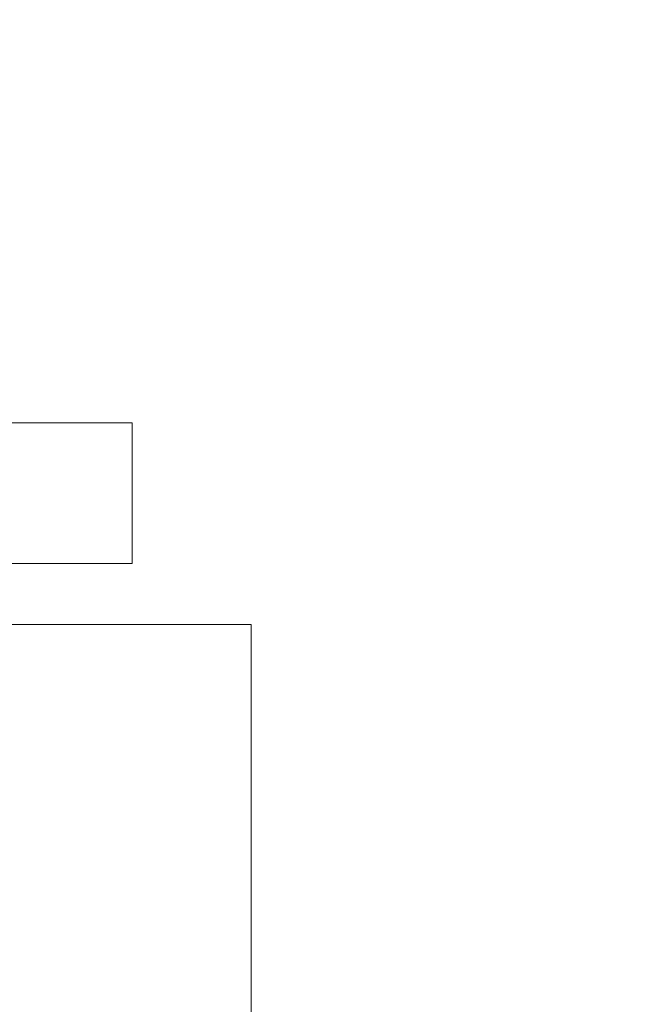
# Model space of a CAD drawing. Header units: inches. Extents: x 4 to 131, y 11 to 81.
# Tile 24 of 44: x 47.241 to 47.568, y 20.974 to 21.492. Entities that reach past the tile are written whole.
import ezdxf

# ---------------------------------------------------------------- set-up
doc = ezdxf.new("R2010")
doc.units = ezdxf.units.IN
doc.header["$LTSCALE"] = 8
doc.header["$MEASUREMENT"] = 0
doc.layers.add('Symbol (ANSI)', color=7, linetype='Continuous', lineweight=18)
doc.layers.add('Visible (ANSI)', color=7, linetype='Continuous', lineweight=13)
doc.styles.add('Note Text (ANSI)', font='RomanS.shx')
doc.dimstyles.new('Default (ANSI)$7', dxfattribs={"dimscale": 8, "dimtxt": 0.12, "dimasz": 0.098425, "dimexe": 0.125, "dimexo": 0.0625, "dimgap": 0.031496, "dimtad": 0, "dimtih": 1, "dimtoh": 1, "dimdec": 3, "dimrnd": 1e-08, "dimzin": 0, "dimdsep": 46, "dimtxsty": 'Note Text (ANSI)', "dimcen": 0.09, "dimdle": 0.393701, "dimclrd": 256, "dimclre": 256, "dimclrt": 256, "dimadec": 0, "dimazin": 1, "dimtfac": 1, "dimtofl": 0, "dimtmove": 0, "dimatfit": 3, "dimfxl": 0, "dimtolj": 1, "dimtzin": 4, "dimlwd": -1, "dimlwe": -1, "dimarcsym": 0})

msp = doc.modelspace()

# ---------------------------------------------------------------- linework, layer by layer
at = {"layer": 'Visible (ANSI)'}
for p, q in [((47.30041, 21.28), (23.30041, 21.28)), ((47.30041, 21.28), (47.30041, 21.206)), ((23.30041, 21.206), (47.30041, 21.206)), ((47.36291, 21.174), (46.61291, 21.174)), ((47.36291, 21.174), (47.36291, 20.924))]:
    msp.add_line(p, q, dxfattribs=at)

# ---------------------------------------------------------------- leaders
at = {"layer": 'Symbol (ANSI)', "annotation_type": 0, "has_hookline": 1, "hookline_direction": 0, "text_width": 13.53143}
msp.add_leader([(45.44055, 21.01017), (46.60156, 23.51171), (47.38897, 23.51171)], dimstyle='Default (ANSI)$7', override={"dimtad": 0}, dxfattribs=at)

doc.saveas('drawing.dxf')
